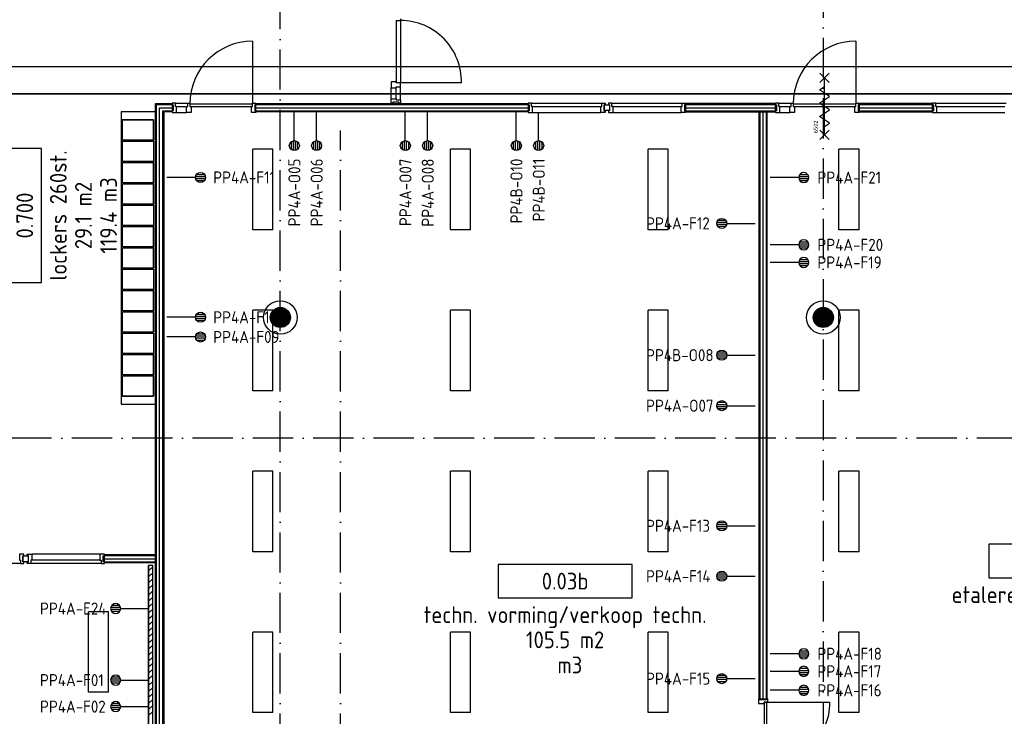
# Model space of a CAD drawing. Header units: millimetres. Extents: x 90707 to 450385, y -1262 to 949019.
# Tile 43 of 60: x 193658 to 208347, y 44662 to 55048. Entities that reach past the tile are written whole.
import ezdxf
from ezdxf.enums import TextEntityAlignment as Align

# ---------------------------------------------------------------- set-up
doc = ezdxf.new("R2010")
doc.units = ezdxf.units.MM
doc.header["$LTSCALE"] = 100
doc.linetypes.add('DASHDOT', pattern=[9, 6, -1.5, 0, -1.5])
doc.linetypes.add('HIDDEN', pattern=[9.525, 6.35, -3.175])
doc.layers.get('0').update_dxf_attribs({"linetype": 'CONTINUOUS'})
for name, color, linetype in [('AL$1----_ALGEMEEN', 7, 'CONTINUOUS'), ('AL$1----_MAATVOERING', 7, 'CONTINUOUS'), ('AL$7----_STRAMIEN', 1, 'DASHDOT'), ('AL$8----_HULPKOLOM', 2, 'CONTINUOUS'), ('AL22----_BINNENWAND', 7, 'CONTINUOUS'), ('AL28----_KONSTRUKTIE', 3, 'CONTINUOUS'), ('AL32----_BINNENKOZ', 7, 'CONTINUOUS'), ('AL32----_DRAAIRICHTING', 1, 'CONTINUOUS'), ('AL65----_BEVEILIGING', 7, 'CONTINUOUS'), ('ALL-----_REFLIJNEN', 8, 'CONTINUOUS'), ('ALN-----_BLOCKNAAM', 2, 'CONTINUOUS'), ('ALXAA---_GEWBETON', 12, 'CONTINUOUS'), ('ARMATUUR', 8, 'CONTINUOUS'), ('EA61303-_ARCEER', 1, 'CONTINUOUS'), ('EB6441--_ATTRIB', 2, 'CONTINUOUS'), ('EL61303-_WANDGOOT', 3, 'CONTINUOUS'), ('EL63101-_LICHT-ARM', 3, 'CONTINUOUS'), ('EL6441--_DATACOM', 3, 'CONTINUOUS'), ('GEBOUWLABEL', 4, 'CONTINUOUS'), ('INHOUD', 7, 'CONTINUOUS'), ('KABELGOOT', 8, 'CONTINUOUS'), ('OMSCHRIJVING', 7, 'CONTINUOUS'), ('OPPERVLAK', 7, 'CONTINUOUS'), ('VOLGNUMMER', 7, 'CONTINUOUS'), ('WANDGOOTDATA', 3, 'CONTINUOUS')]:
    doc.layers.add(name, color=color, linetype=linetype)
doc.styles.add('1_8', font='ISO', dxfattribs={"height": 1.8})
doc.styles.add('2_0', font='iso', dxfattribs={"height": 200})
doc.styles.add('NORATT', font='iso.shx')
doc.styles.get("Standard").update_dxf_attribs({"font": 'iso.shx'})

# ---------------------------------------------------------------- blocks, each defined once
blk = doc.blocks.new('ES4X2')
for p, q in [((-0.45, 1.4), (-0.45, 2.6)), ((-0.15, 1.27), (-0.15, 2.73)), ((0.15, 1.27), (0.15, 2.73)), ((0.45, 1.4), (0.45, 2.6)), ((0, 1.25), (0, -3))]:
    blk.add_line(p, q)
blk.add_circle((0, 2), 0.75)
at = {"style": '1_8', "flags": 8}
for tag, p in [('NUMMER', (1.25, 3.5)), ('CODE', (-1.25, 3.5))]:
    blk.add_attdef(tag, text='', height=1.8, rotation=90, dxfattribs=at).set_placement(p, align=Align.MIDDLE_LEFT)
blk.add_attdef('M_CODE', text='', height=1.8, dxfattribs=at).set_placement((0, 0), align=Align.MIDDLE_CENTER)
blk = doc.blocks.new('EH100000')
at = {"linetype": 'ByBlock'}
for p, q in [((1, 0.5), (0, 0.5)), ((1, 0.5, 1), (0, 0.5, 1)), ((0, -0.5, 1), (1, -0.5, 1)), ((1, -0.5), (0, -0.5))]:
    blk.add_line(p, q, dxfattribs=at)
at = {"linetype": 'ByBlock', "invisible_edges": 15}
for points in [[(1, -0.5), (0, -0.5), (0, 0.5), (1, 0.5)], [(0, 0.5), (1, 0.5), (1, 0.5, 1), (0, 0.5, 1)], [(0, -0.5, 1), (1, -0.5, 1), (1, -0.5), (0, -0.5)]]:
    blk.add_3dface(points, dxfattribs=at)
at = {"linetype": 'ByBlock', "style": '2_0', "flags": 8}
blk.add_attdef('FUNCTIE', text='', height=0.5, dxfattribs=at).set_placement((0.5, 0), align=Align.MIDDLE)
at = {"linetype": 'ByBlock', "flags": 9}
blk.add_attdef('SCHOT', text='', height=0.5, dxfattribs=at).set_placement((0.5, 0), align=Align.MIDDLE)
blk = doc.blocks.new('EH100005')
blk.add_lwpolyline([(-1, -0.5), (0, -0.5), (0, 0.5), (-1, 0.5)])
at = {"style": '2_0', "flags": 9}
blk.add_attdef('HULPSTUK', text='', height=0.5, dxfattribs=at).set_placement((0, 0), align=Align.MIDDLE)
blk = doc.blocks.new('WANDGOOTBEGGRBALLES')
at = {"layer": 'EA61303-_ARCEER'}
for p, q in [((104875, 46638), (104940, 46703)), ((104875, 46548), (104940, 46613)), ((104875, 46459), (104940, 46524)), ((104875, 46369), (104940, 46434)), ((104875, 46279), (104940, 46344)), ((104875, 46189), (104940, 46254)), ((104875, 46099), (104940, 46164)), ((104875, 46010), (104940, 46075)), ((104875, 45920), (104940, 45985)), ((104875, 45830), (104940, 45895)), ((104875, 45740), (104940, 45805)), ((104875, 45650), (104940, 45715)), ((104875, 45561), (104940, 45626)), ((104875, 45471), (104940, 45536)), ((104875, 45381), (104940, 45446)), ((104875, 45291), (104940, 45356)), ((104875, 45201), (104940, 45266)), ((104875, 45112), (104940, 45177)), ((104875, 45022), (104940, 45087)), ((104875, 44932), (104940, 44997)), ((104875, 44842), (104940, 44907)), ((104875, 44752), (104940, 44817)), ((104875, 44663), (104940, 44728)), ((104875, 44573), (104940, 44638)), ((104875, 44483), (104940, 44548))]:
    blk.add_line(p, q, dxfattribs=at)
at = {"layer": 'EL61303-_WANDGOOT', "yscale": 65, "zscale": 119.9999999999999}
for name, xscale, rotation in [('EH100000', 5192.579106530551, 270.0000108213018), ('EH100005', 119.9999999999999, 90.00001082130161)]:
    blk.add_blockref(name, (104907, 46719, 1500), dxfattribs=dict(at, xscale=xscale, rotation=rotation))
blk = doc.blocks.new('GEBOUWLABEL')
at = {"layer": 'VOLGNUMMER'}
blk.add_lwpolyline([(-4, -1), (4, -1), (4, 1), (-4, 1)], close=True, dxfattribs=at)
at = {"color": 0, "linetype": 'ByBlock', "flags": 1}
for tag, p in [('OPPERVLAKTESOORT', (0.5, 8)), ('TERREIN', (0.5, 6.5)), ('GEBOUW', (0.5, 5)), ('GEBRUIKSFUNCTIE', (0.5, 3.5)), ('BOUWLAAG', (0.5, 2)), ('HOOGTE', (0, -6.5)), ('RUIMTEFUNCTIE', (0, -8))]:
    blk.add_attdef(tag, text='', height=1, dxfattribs=at).set_placement(p, align=Align.MIDDLE_CENTER)
at = {"layer": 'INHOUD', "color": 0, "linetype": 'ByBlock'}
blk.add_attdef('INHOUD', text='', height=1, dxfattribs=at).set_placement((0, -5), align=Align.MIDDLE_CENTER)
at = {"layer": 'OMSCHRIJVING', "color": 0, "linetype": 'ByBlock'}
blk.add_attdef('OMSCHRIJVING', text='', height=1, dxfattribs=at).set_placement((0, -2), align=Align.MIDDLE_CENTER)
at = {"layer": 'OPPERVLAK', "color": 0, "linetype": 'ByBlock'}
blk.add_attdef('OPPERVLAK', text='', height=1, dxfattribs=at).set_placement((0, -3.5), align=Align.MIDDLE_CENTER)
at = {"layer": 'VOLGNUMMER', "color": 0, "linetype": 'ByBlock'}
blk.add_attdef('VOLGNUMMER', text='', height=1, dxfattribs=at).set_placement((0, 0), align=Align.MIDDLE_CENTER)
blk = doc.blocks.new('6502')
at = {"layer": 'AL65----_BEVEILIGING', "linetype": 'Continuous'}
for points in [[(-495, -70), (-355, 70)], [(-495, 70), (-355, -70)], [(-425, 0), (425, 0)], [(-300, 0), (-250, -75), (-150, 75), (-100, 0)], [(-100, 0), (-50, -75), (50, 75), (100, 0)], [(100, 0), (150, -75), (250, 75), (300, 0)], [(355, -70), (495, 70)], [(355, 70), (495, -70)]]:
    blk.add_lwpolyline(points, dxfattribs=at)
at = {"layer": 'ALN-----_BLOCKNAAM', "linetype": 'Continuous'}
blk.add_text('6502', height=61, dxfattribs=at).set_placement((-400, 100))
blk = doc.blocks.new('A$Cca306792')
at = {"layer": 'ALXAA---_GEWBETON'}
h = blk.add_hatch(dxfattribs=at)
h.set_pattern_fill('GEWPBET', color=8, scale=100, angle=90, style=0)
h.set_pattern_definition([(90, (106428.145, 51869.537), (-20, 1e-15), [])])
edge = h.paths.add_edge_path()
edge.add_arc((106428, 51870), 150, 0, 360)
h = blk.add_hatch(dxfattribs=at)
h.set_pattern_fill('GEWPBET', color=8, scale=100, angle=90, style=0)
h.set_pattern_definition([(90, (114528.322, 51869.537), (-20, 1e-15), [])])
edge = h.paths.add_edge_path()
edge.add_arc((114528, 51870), 150, 0, 360)
at = {"layer": 'AL$1----_ALGEMEEN', "color": 8}
for p, q in [((104054, 54935), (104054, 50579)), ((104566, 54935), (104054, 54935)), ((104566, 50579), (104566, 54935)), ((104072, 54515), (104072, 54815)), ((104072, 54815), (104536, 54815)), ((104536, 54815), (104536, 54515)), ((104536, 54515), (104072, 54515)), ((104072, 54197), (104072, 54497)), ((104072, 54497), (104536, 54497)), ((104536, 54497), (104536, 54197)), ((104536, 54197), (104072, 54197)), ((104072, 53879), (104072, 54179)), ((104072, 54179), (104536, 54179)), ((104536, 54179), (104536, 53879)), ((104536, 53879), (104072, 53879)), ((104072, 53561), (104072, 53861)), ((104072, 53861), (104536, 53861)), ((104536, 53861), (104536, 53561)), ((104536, 53561), (104072, 53561)), ((104072, 53243), (104072, 53543)), ((104072, 53543), (104536, 53543)), ((104536, 53543), (104536, 53243)), ((104536, 53243), (104072, 53243)), ((104072, 52925), (104072, 53225)), ((104072, 53225), (104536, 53225)), ((104536, 53225), (104536, 52925)), ((104536, 52925), (104072, 52925)), ((104072, 52607), (104072, 52907)), ((104072, 52907), (104536, 52907)), ((104536, 52907), (104536, 52607)), ((104536, 52607), (104072, 52607)), ((104072, 52289), (104072, 52589)), ((104072, 52589), (104536, 52589)), ((104536, 52589), (104536, 52289)), ((104536, 52289), (104072, 52289)), ((104072, 51971), (104072, 52271)), ((104072, 52271), (104536, 52271)), ((104536, 52271), (104536, 51971)), ((104536, 51971), (104072, 51971)), ((104072, 51653), (104072, 51953)), ((104072, 51953), (104536, 51953)), ((104536, 51953), (104536, 51653)), ((104536, 51653), (104072, 51653)), ((104072, 51335), (104072, 51635)), ((104072, 51635), (104536, 51635)), ((104536, 51635), (104536, 51335)), ((104536, 51335), (104072, 51335)), ((104072, 51017), (104072, 51317)), ((104072, 51317), (104536, 51317)), ((104536, 51317), (104536, 51017)), ((104536, 51017), (104072, 51017)), ((104072, 50699), (104072, 50999)), ((104072, 50999), (104536, 50999)), ((104536, 50999), (104536, 50699)), ((104536, 50699), (104072, 50699)), ((104054, 50579), (104566, 50579))]:
    blk.add_line(p, q, dxfattribs=at)
at = {"layer": 'AL$1----_ALGEMEEN', "color": 8, "linetype": 'HIDDEN'}
for p, q in [((104054, 54815), (104054, 50699)), ((104536, 54815), (104054, 54815)), ((104536, 50699), (104536, 54815)), ((104054, 50699), (104536, 50699))]:
    blk.add_line(p, q, dxfattribs=at)
at = {"layer": 'AL$1----_ALGEMEEN', "color": 8}
blk.add_lwpolyline([(111261, 54955), (111261, 55040), (111339, 55040), (111339, 54955)], close=True, dxfattribs=at)
at = {"layer": 'AL$1----_MAATVOERING', "color": 8}
blk.add_lwpolyline([(102590, 48228), (102590, 48314), (102668, 48314), (102668, 48228)], close=True, dxfattribs=at)
at = {"layer": 'AL$7----_STRAMIEN', "color": 1}
blk.add_line((107328, 39965), (107328, 54656), dxfattribs=at)
for points in [[(106428, 39965), (106428, 78659)], [(114528, 66841), (114528, 39965)], [(146222, 50070), (3931, 50070)]]:
    blk.add_lwpolyline(points, dxfattribs=at)
at = {"layer": 'AL$8----_HULPKOLOM', "color": 8}
for centre in [(106428, 51870), (114528, 51870)]:
    blk.add_circle(centre, 250, dxfattribs=at)
at = {"layer": 'AL22----_BINNENWAND', "color": 8}
for points in [[(104566, 42960), (104566, 55060), (104813, 55060), (104813, 54935), (104691, 54935), (104691, 42960)], [(106064, 55060), (110125, 55060), (110125, 54935), (106064, 54935)], [(112475, 54935), (113813, 54935), (113813, 55060), (112475, 55060)], [(113566, 54935), (113566, 46184), (113691, 46184), (113691, 54935)], [(115064, 54935), (116155, 54935), (116155, 55060), (115064, 55060)], [(103804, 48335), (104566, 48335), (104566, 48210), (103804, 48210)]]:
    blk.add_lwpolyline(points, close=True, dxfattribs=at)
at = {"layer": 'AL22----_BINNENWAND', "color": 8, "linetype": 'Continuous'}
for points in [[(104581, 42960), (104581, 55045), (104813, 55045)], [(104676, 42960), (104676, 54950), (104813, 54950)], [(106064, 55045), (110125, 55045)], [(106064, 54950), (110125, 54950)], [(112475, 55045), (113813, 55045)], [(112475, 54950), (113813, 54950)], [(113581, 54935), (113581, 46184)], [(113676, 54935), (113676, 46184)], [(115064, 55045), (116155, 55045)], [(115064, 54950), (116155, 54950)], [(103804, 48320), (104566, 48320)], [(103804, 48225), (104566, 48225)]]:
    blk.add_lwpolyline(points, dxfattribs=at)
at = {"layer": 'AL28----_KONSTRUKTIE', "color": 8}
for centre in [(106428, 51870), (114528, 51870)]:
    blk.add_circle(centre, 150, dxfattribs=at)
at = {"layer": 'AL32----_BINNENKOZ', "color": 8}
for p, q in [((108155, 56297), (108220, 56297)), ((108220, 56322), (108220, 56297)), ((108083, 55132), (108083, 55294)), ((108155, 55132), (108155, 55294)), ((108222, 55115), (108222, 55311))]:
    blk.add_line(p, q, dxfattribs=at)
for points in [[(108155, 56297), (108155, 55367)], [(108220, 56297), (108220, 55367)], [(108222, 55311), (108222, 55367), (108155, 55367), (108155, 55384), (108083, 55384), (108083, 55294), (108155, 55294), (108155, 55311), (108222, 55311), (108222, 55367)], [(108222, 55065), (108197, 55065), (108197, 55081), (108105, 55081), (108105, 55065), (108083, 55065), (108083, 55132), (108155, 55132), (108155, 55115), (108222, 55115), (108222, 55065)], [(104813, 55067), (104813, 55042), (104829, 55042), (104829, 54950), (104813, 54950), (104813, 54928), (104880, 54928), (104880, 55016), (104863, 55016), (104863, 55067), (104813, 55067)], [(104863, 55067), (105047, 55067)], [(104880, 55016), (105030, 55016)], [(105047, 55067), (105080, 55067), (105080, 55016), (105097, 55016), (105097, 54928), (105030, 54928), (105030, 55016), (105047, 55016), (105047, 55067), (105080, 55067)], [(105080, 55056), (106014, 55056)], [(105080, 55016), (106014, 55016)], [(106064, 55067), (106064, 55042), (106048, 55042), (106048, 54950), (106064, 54950), (106064, 54928), (105997, 54928), (105997, 55016), (106014, 55016), (106014, 55067), (106064, 55067)], [(110125, 55067), (110125, 55042), (110141, 55042), (110141, 54953), (110125, 54953), (110125, 54928), (110192, 54928), (110192, 55016), (110175, 55016), (110175, 55067), (110125, 55067)], [(110175, 55067), (111225, 55067)], [(110192, 55016), (111208, 55016)], [(111275, 55067), (111275, 55042), (111259, 55042), (111259, 54953), (111275, 54953), (111275, 54928), (111208, 54928), (111208, 55016), (111225, 55016), (111225, 55067), (111275, 55067)], [(111325, 55067), (111325, 55042), (111341, 55042), (111341, 54953), (111325, 54953), (111325, 54928), (111392, 54928), (111392, 55016), (111375, 55016), (111375, 55067), (111325, 55067)], [(111375, 55067), (112425, 55067)], [(111392, 55016), (112408, 55016)], [(112475, 55067), (112475, 55042), (112459, 55042), (112459, 54953), (112475, 54953), (112475, 54928), (112408, 54928), (112408, 55016), (112425, 55016), (112425, 55067), (112475, 55067)], [(113813, 55067), (113813, 55042), (113829, 55042), (113829, 54950), (113813, 54950), (113813, 54928), (113880, 54928), (113880, 55016), (113863, 55016), (113863, 55067), (113813, 55067)], [(113863, 55067), (114047, 55067)], [(113880, 55016), (114030, 55016)], [(114047, 55067), (114080, 55067), (114080, 55016), (114097, 55016), (114097, 54928), (114030, 54928), (114030, 55016), (114047, 55016), (114047, 55067), (114080, 55067)], [(114080, 55056), (115014, 55056)], [(114080, 55016), (115014, 55016)], [(115064, 55067), (115064, 55042), (115048, 55042), (115048, 54950), (115064, 54950), (115064, 54928), (114997, 54928), (114997, 55016), (115014, 55016), (115014, 55067), (115064, 55067)], [(116155, 55067), (116155, 55042), (116171, 55042), (116171, 54953), (116155, 54953), (116155, 54928), (116222, 54928), (116222, 55016), (116205, 55016), (116205, 55067), (116155, 55067)], [(116205, 55067), (117255, 55067)], [(116222, 55016), (117238, 55016)], [(104880, 54928), (105030, 54928)], [(110192, 54928), (111208, 54928)], [(111392, 54928), (112408, 54928)], [(113880, 54928), (114030, 54928)], [(116222, 54928), (117238, 54928)], [(102604, 48201), (102604, 48226), (102588, 48226), (102588, 48315), (102604, 48315), (102604, 48340), (102537, 48340), (102537, 48252), (102554, 48252), (102554, 48201), (102604, 48201)], [(102654, 48201), (102654, 48226), (102670, 48226), (102670, 48315), (102654, 48315), (102654, 48340), (102721, 48340), (102721, 48252), (102704, 48252), (102704, 48201), (102654, 48201)], [(103737, 48340), (102721, 48340)], [(103804, 48201), (103804, 48226), (103788, 48226), (103788, 48315), (103804, 48315), (103804, 48340), (103737, 48340), (103737, 48252), (103754, 48252), (103754, 48201), (103804, 48201)], [(102554, 48201), (101504, 48201)], [(103754, 48201), (102704, 48201)], [(103737, 48252), (102721, 48252)], [(113699, 46184), (113674, 46184), (113674, 46168), (113582, 46168), (113582, 46184), (113560, 46184), (113560, 46117), (113648, 46117), (113648, 46134), (113699, 46134), (113699, 46184)]]:
    blk.add_lwpolyline(points, dxfattribs=at)
blk.add_lwpolyline([(113648, 45200), (113688, 45200), (113688, 46134), (113648, 46134)], close=True, dxfattribs=at)
at = {"layer": 'AL32----_DRAAIRICHTING', "color": 8}
for points in [[(106014, 55990), (106014, 55056)], [(115014, 55990), (115014, 55056)], [(109129, 55367), (108220, 55367)]]:
    blk.add_lwpolyline(points, dxfattribs=at)
blk.add_lwpolyline([(113688, 46134), (114622, 46134, -0.414214), (113688, 45200, -0.414214)], format="xyb", dxfattribs=at)
for centre, radius, start, end in [((108220, 55388), 910, 358.711, 89.9805), ((106014, 55056), 934, 90, 180), ((115014, 55056), 934, 90, 180)]:
    blk.add_arc(centre, radius, start, end, dxfattribs=at)
at = {"layer": 'ALL-----_REFLIJNEN', "color": 8, "linetype": 'Continuous'}
for points in [[(104628, 42960), (104628, 54997), (104813, 54997)], [(106064, 54997), (110125, 54997)], [(112475, 54997), (112475, 54997), (113813, 54997)], [(113628, 54935), (113628, 46184)], [(115064, 54997), (116155, 54997)], [(103804, 48272), (104566, 48272)]]:
    blk.add_lwpolyline(points, dxfattribs=at)
at = {"layer": 'ARMATUUR', "color": 8}
for points in [[(106316, 54378), (106016, 54378)], [(106016, 53178), (106016, 54378)], [(106316, 53178), (106316, 54378)], [(109266, 54378), (108966, 54378)], [(108966, 53178), (108966, 54378)], [(109266, 53178), (109266, 54378)], [(112216, 54378), (111916, 54378)], [(111916, 53178), (111916, 54378)], [(112216, 53178), (112216, 54378)], [(114761, 53178), (114761, 54378)], [(115061, 54378), (114761, 54378)], [(115061, 53178), (115061, 54378)], [(106316, 53178), (106016, 53178)], [(109266, 53178), (108966, 53178)], [(112216, 53178), (111916, 53178)], [(115061, 53178), (114761, 53178)], [(106016, 50778), (106016, 51978)], [(106316, 51978), (106016, 51978)], [(106316, 50778), (106316, 51978)], [(108966, 50778), (108966, 51978)], [(109266, 51978), (108966, 51978)], [(109266, 50778), (109266, 51978)], [(111916, 50778), (111916, 51978)], [(112216, 51978), (111916, 51978)], [(112216, 50778), (112216, 51978)], [(114761, 50778), (114761, 51978)], [(115061, 51978), (114761, 51978)], [(115061, 50778), (115061, 51978)], [(106316, 50778), (106016, 50778)], [(109266, 50778), (108966, 50778)], [(112216, 50778), (111916, 50778)], [(115061, 50778), (114761, 50778)], [(106316, 49578), (106016, 49578)], [(106016, 48378), (106016, 49578)], [(106316, 48378), (106316, 49578)], [(109266, 49578), (108966, 49578)], [(108966, 48378), (108966, 49578)], [(109266, 48378), (109266, 49578)], [(112216, 49578), (111916, 49578)], [(111916, 48378), (111916, 49578)], [(112216, 48378), (112216, 49578)], [(114761, 48378), (114761, 49578)], [(115061, 49578), (114761, 49578)], [(115061, 48378), (115061, 49578)], [(106316, 48378), (106016, 48378)], [(109266, 48378), (108966, 48378)], [(112216, 48378), (111916, 48378)], [(115061, 48378), (114761, 48378)], [(103566, 46283), (103566, 47483)], [(103866, 47483), (103566, 47483)], [(103866, 46283), (103866, 47483)], [(106316, 47178), (106016, 47178)], [(106016, 45978), (106016, 47178)], [(106316, 45978), (106316, 47178)], [(109266, 47178), (108966, 47178)], [(108966, 45978), (108966, 47178)], [(109266, 45978), (109266, 47178)], [(112216, 47178), (111916, 47178)], [(111916, 45978), (111916, 47178)], [(112216, 45978), (112216, 47178)], [(114761, 45978), (114761, 47178)], [(115061, 47178), (114761, 47178)], [(115061, 45978), (115061, 47178)], [(103866, 46283), (103566, 46283)], [(106316, 45978), (106016, 45978)], [(109266, 45978), (108966, 45978)], [(112216, 45978), (111916, 45978)], [(115061, 45978), (114761, 45978)]]:
    blk.add_lwpolyline(points, dxfattribs=at)
at = {"layer": 'AL65----_BEVEILIGING', "color": 8, "rotation": 90}
blk.add_blockref('6502', (114547, 55016), dxfattribs=at)
at = {"layer": 'GEBOUWLABEL', "color": 8, "xscale": 250, "yscale": 250, "zscale": 250, "rotation": 90}
blk.add_blockref('GEBOUWLABEL', (102616, 53390), dxfattribs=at).add_auto_attribs({'VOLGNUMMER': '0.700', 'OMSCHRIJVING': 'lockers 260st.', 'OPPERVLAK': '29.1 m2', 'INHOUD': '119.4 m3'})
at = {"layer": 'GEBOUWLABEL', "color": 8, "xscale": 250, "yscale": 250, "zscale": 250}
for p, values in [((117997, 48238), {'VOLGNUMMER': '0.03', 'OMSCHRIJVING': 'etaleren, BBL- handel', 'OPPERVLAK': '97.0 m2', 'INHOUD': ' m3'}), ((110677, 47939), {'VOLGNUMMER': '0.03b', 'OMSCHRIJVING': 'techn. vorming/verkoop techn.', 'OPPERVLAK': '105.5 m2', 'INHOUD': ' m3'})]:
    blk.add_blockref('GEBOUWLABEL', p, dxfattribs=at).add_auto_attribs(values)
at = {"layer": 'KABELGOOT', "xscale": 28444.88972929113, "yscale": 400, "zscale": 60}
blk.add_blockref('EH100000', (90860, 55406), dxfattribs=at)
at = {"layer": 'VOLGNUMMER', "color": 252, "linetype": 'ByBlock'}
for tag, p in [('0.28', (16187, 74214)), ('0.16', (78893, 73105)), ('0.17', (62961, 72994)), ('0.29', (35887, 72529)), ('0.18', (53124, 64542)), ('0.701', (85482, 63517)), ('0.30', (29366, 63128)), ('0.32', (36092, 63166)), ('0.12', (90689, 63024)), ('0.29A', (33165, 62745)), ('0.30', (38191, 61494)), ('0.19', (61479, 61433)), ('0.27', (17657, 61363)), ('0.14', (89762, 60088)), ('0.33', (45869, 59450)), ('0.15', (73454, 57402)), ('0.25', (28058, 57013)), ('0.801', (112714, 57073)), ('0.18A', (61029, 56759)), ('0.26A', (36299, 54851)), ('0.20', (60895, 53506)), ('0.800', (90980, 50804)), ('0.25A', (73288, 48435)), ('0.300', (94483, 48257)), ('0.21', (58702, 48178)), ('0.24', (35041, 47783)), ('0.102', (87631, 47613)), ('0.203', (95795, 46197)), ('0.26', (18559, 46119)), ('0.802', (68387, 42721)), ('0.204', (95497, 42149)), ('0.07B', (66790, 38909)), ('0.702', (95327, 36513))]:
    blk.add_attdef(tag, text='', height=250, dxfattribs=at).set_placement(p, align=Align.MIDDLE_CENTER)
at = {"layer": 'VOLGNUMMER', "color": 8, "linetype": 'ByBlock'}
blk.add_attdef('0.600', text='', height=250, dxfattribs=at).set_placement((96800, 48300), align=Align.MIDDLE_CENTER)

msp = doc.modelspace()

# ---------------------------------------------------------------- linework, layer by layer
at = {"layer": 'EL63101-_LICHT-ARM'}
msp.add_line((204855, 45332), (204855, 45332), dxfattribs=at)

# ---------------------------------------------------------------- block references
at = {"layer": 'EL6441--_DATACOM'}
msp.add_blockref('A$Cca306792', (91118, -1262), dxfattribs=at)
ref = msp.add_blockref('ES4X2', (197755, 53370), dxfattribs=dict(at, xscale=100, yscale=100, zscale=100, rotation=180))
ref.add_attrib('NUMMER', 'PP4A-O05', dxfattribs={"layer": 'EB6441--_ATTRIB', "color": 1, "height": 180, "rotation": 90, "style": 'NORATT', "flags": 8}).set_placement((197756, 52977), align=Align.MIDDLE_RIGHT)
ref = msp.add_blockref('ES4X2', (198088, 53370), dxfattribs=dict(at, xscale=100, yscale=100, zscale=100, rotation=180))
ref.add_attrib('NUMMER', 'PP4A-O06', dxfattribs={"layer": 'EB6441--_ATTRIB', "color": 1, "height": 180, "rotation": 90, "style": 'NORATT', "flags": 8}).set_placement((198089, 52977), align=Align.MIDDLE_RIGHT)
ref = msp.add_blockref('ES4X2', (199411, 53370), dxfattribs=dict(at, xscale=100, yscale=100, zscale=100, rotation=180))
ref.add_attrib('NUMMER', 'PP4A-O07', dxfattribs={"layer": 'EB6441--_ATTRIB', "color": 1, "height": 180, "rotation": 90, "style": 'NORATT', "flags": 8}).set_placement((199413, 52977), align=Align.MIDDLE_RIGHT)
ref = msp.add_blockref('ES4X2', (199744, 53370), dxfattribs=dict(at, xscale=100, yscale=100, zscale=100, rotation=180))
ref.add_attrib('NUMMER', 'PP4A-O08', dxfattribs={"layer": 'EB6441--_ATTRIB', "color": 1, "height": 180, "rotation": 90, "style": 'NORATT', "flags": 8}).set_placement((199746, 52977), align=Align.MIDDLE_RIGHT)
ref = msp.add_blockref('ES4X2', (201067, 53370), dxfattribs=dict(at, xscale=100, yscale=100, zscale=100, rotation=180))
ref.add_attrib('NUMMER', 'PP4B-O10', dxfattribs={"layer": 'EB6441--_ATTRIB', "color": 1, "height": 180, "rotation": 90, "style": 'NORATT', "flags": 8}).set_placement((201069, 52977), align=Align.MIDDLE_RIGHT)
ref = msp.add_blockref('ES4X2', (201400, 53370), dxfattribs=dict(at, xscale=100, yscale=100, zscale=100, rotation=180))
ref.add_attrib('NUMMER', 'PP4B-O11', dxfattribs={"layer": 'EB6441--_ATTRIB', "color": 1, "height": 180, "rotation": 90, "style": 'NORATT', "flags": 8}).set_placement((201402, 52977), align=Align.MIDDLE_RIGHT)
ref = msp.add_blockref('ES4X2', (196155, 52696), dxfattribs=dict(at, xscale=100, yscale=100, zscale=100, rotation=270))
ref.add_attrib('CODE', 'PP4A-F11', dxfattribs={"layer": 'EB6441--_ATTRIB', "color": 1, "height": 180, "style": '1_8', "flags": 8}).set_placement((196545, 52696), align=Align.MIDDLE_LEFT)
ref = msp.add_blockref('ES4X2', (205155, 52694), dxfattribs=dict(at, xscale=-100, yscale=100, zscale=100, rotation=270))
ref.add_attrib('CODE', 'PP4A-F21', dxfattribs={"layer": 'EB6441--_ATTRIB', "color": 1, "height": 180, "style": '1_8', "flags": 8}).set_placement((205558, 52694), align=Align.MIDDLE_LEFT)
ref = msp.add_blockref('ES4X2', (204331, 52011), dxfattribs=dict(at, xscale=100, yscale=100, zscale=100, rotation=90))
ref.add_attrib('CODE', 'PP4A-F12', dxfattribs={"layer": 'EB6441--_ATTRIB', "color": 1, "height": 180, "style": '1_8', "flags": 8}).set_placement((203002, 52011), align=Align.MIDDLE_LEFT)
ref = msp.add_blockref('ES4X2', (205155, 51691), dxfattribs=dict(at, xscale=-100, yscale=100, zscale=100, rotation=270))
ref.add_attrib('CODE', 'PP4A-F20', dxfattribs={"layer": 'EB6441--_ATTRIB', "color": 1, "height": 180, "style": '1_8', "flags": 8}).set_placement((205558, 51691), align=Align.MIDDLE_LEFT)
ref = msp.add_blockref('ES4X2', (205155, 51429), dxfattribs=dict(at, xscale=-100, yscale=100, zscale=100, rotation=270))
ref.add_attrib('CODE', 'PP4A-F19', dxfattribs={"layer": 'EB6441--_ATTRIB', "color": 1, "height": 180, "style": '1_8', "flags": 8}).set_placement((205558, 51429), align=Align.MIDDLE_LEFT)
ref = msp.add_blockref('ES4X2', (196155, 50611), dxfattribs=dict(at, xscale=100, yscale=100, zscale=100, rotation=270))
ref.add_attrib('CODE', 'PP4A-F10', dxfattribs={"layer": 'EB6441--_ATTRIB', "color": 1, "height": 180, "style": '1_8', "flags": 8}).set_placement((196545, 50611), align=Align.MIDDLE_LEFT)
ref = msp.add_blockref('ES4X2', (196155, 50317), dxfattribs=dict(at, xscale=100, yscale=100, zscale=100, rotation=270))
ref.add_attrib('CODE', 'PP4A-F09', dxfattribs={"layer": 'EB6441--_ATTRIB', "color": 1, "height": 180, "style": '1_8', "flags": 8}).set_placement((196545, 50317), align=Align.MIDDLE_LEFT)
ref = msp.add_blockref('ES4X2', (204331, 50046), dxfattribs=dict(at, xscale=100, yscale=100, zscale=100, rotation=90))
ref.add_attrib('CODE', 'PP4B-O08', dxfattribs={"layer": 'EB6441--_ATTRIB', "color": 1, "height": 180, "style": '1_8', "flags": 8}).set_placement((203002, 50046), align=Align.MIDDLE_LEFT)
ref = msp.add_blockref('ES4X2', (204331, 49293), dxfattribs=dict(at, xscale=100, yscale=100, zscale=100, rotation=90))
ref.add_attrib('CODE', 'PP4A-O07', dxfattribs={"layer": 'EB6441--_ATTRIB', "color": 1, "height": 180, "style": '1_8', "flags": 8}).set_placement((203002, 49293), align=Align.MIDDLE_LEFT)
ref = msp.add_blockref('ES4X2', (204331, 47502), dxfattribs=dict(at, xscale=100, yscale=100, zscale=100, rotation=90))
ref.add_attrib('CODE', 'PP4A-F13', dxfattribs={"layer": 'EB6441--_ATTRIB', "color": 1, "height": 180, "style": '1_8', "flags": 8}).set_placement((203002, 47502), align=Align.MIDDLE_LEFT)
ref = msp.add_blockref('ES4X2', (204331, 46750), dxfattribs=dict(at, xscale=100, yscale=100, zscale=100, rotation=90))
ref.add_attrib('CODE', 'PP4A-F14', dxfattribs={"layer": 'EB6441--_ATTRIB', "color": 1, "height": 180, "style": '1_8', "flags": 8}).set_placement((203002, 46750), align=Align.MIDDLE_LEFT)
ref = msp.add_blockref('ES4X2', (195290, 46268), dxfattribs=dict(at, xscale=-100, yscale=100, zscale=100, rotation=90))
ref.add_attrib('CODE', 'PP4A-E24', dxfattribs={"layer": 'EB6441--_ATTRIB', "color": 1, "height": 180, "style": '1_8', "flags": 8}).set_placement((193961, 46268), align=Align.MIDDLE_LEFT)
ref = msp.add_blockref('ES4X2', (205155, 45594), dxfattribs=dict(at, xscale=-100, yscale=100, zscale=100, rotation=270))
ref.add_attrib('CODE', 'PP4A-F18', dxfattribs={"layer": 'EB6441--_ATTRIB', "color": 1, "height": 180, "style": '1_8', "flags": 8}).set_placement((205558, 45594), align=Align.MIDDLE_LEFT)
ref = msp.add_blockref('ES4X2', (205155, 45332), dxfattribs=dict(at, xscale=-100, yscale=100, zscale=100, rotation=270))
ref.add_attrib('CODE', 'PP4A-F17', dxfattribs={"layer": 'EB6441--_ATTRIB', "color": 1, "height": 180, "style": '1_8', "flags": 8}).set_placement((205558, 45332), align=Align.MIDDLE_LEFT)
ref = msp.add_blockref('ES4X2', (195290, 45201), dxfattribs=dict(at, xscale=-100, yscale=100, zscale=100, rotation=90))
ref.add_attrib('CODE', 'PP4A-F01', dxfattribs={"layer": 'EB6441--_ATTRIB', "color": 1, "height": 180, "style": '1_8', "flags": 8}).set_placement((193961, 45201), align=Align.MIDDLE_LEFT)
ref = msp.add_blockref('ES4X2', (204331, 45223), dxfattribs=dict(at, xscale=100, yscale=100, zscale=100, rotation=90))
ref.add_attrib('CODE', 'PP4A-F15', dxfattribs={"layer": 'EB6441--_ATTRIB', "color": 1, "height": 180, "style": '1_8', "flags": 8}).set_placement((203002, 45223), align=Align.MIDDLE_LEFT)
ref = msp.add_blockref('ES4X2', (205155, 45049), dxfattribs=dict(at, xscale=-100, yscale=100, zscale=100, rotation=270))
ref.add_attrib('CODE', 'PP4A-F16', dxfattribs={"layer": 'EB6441--_ATTRIB', "color": 1, "height": 180, "style": '1_8', "flags": 8}).set_placement((205558, 45049), align=Align.MIDDLE_LEFT)
ref = msp.add_blockref('ES4X2', (195290, 44806), dxfattribs=dict(at, xscale=-100, yscale=100, zscale=100, rotation=90))
ref.add_attrib('CODE', 'PP4A-F02', dxfattribs={"layer": 'EB6441--_ATTRIB', "color": 1, "height": 180, "style": '1_8', "flags": 8}).set_placement((193961, 44806), align=Align.MIDDLE_LEFT)
at = {"layer": 'WANDGOOTDATA', "color": 3}
msp.add_blockref('WANDGOOTBEGGRBALLES', (90707, 191), dxfattribs=at)

doc.saveas('drawing.dxf')
